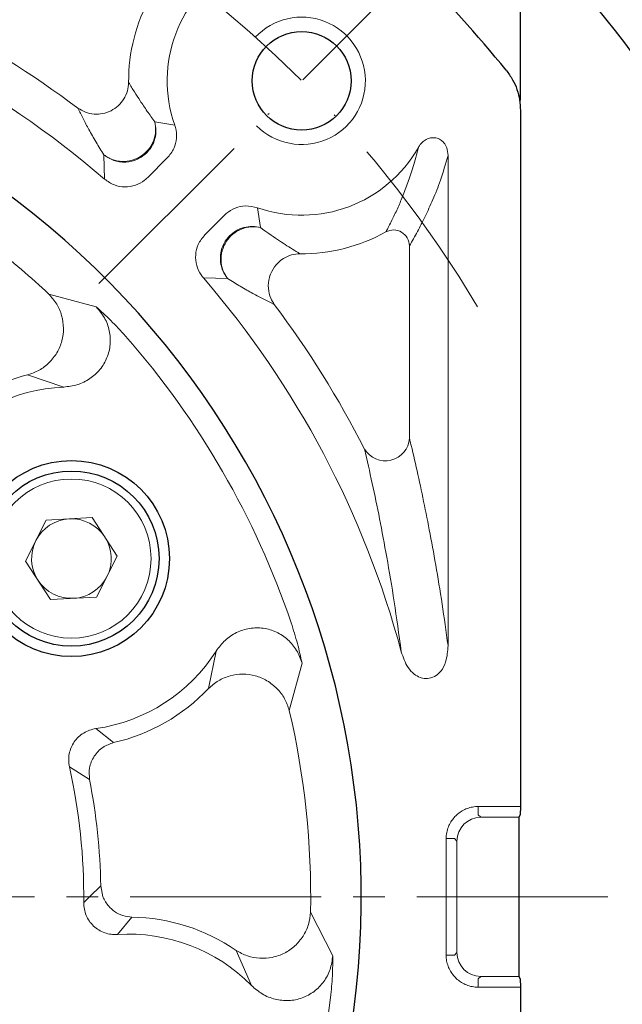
# Model space of a CAD drawing. Header units: millimetres. Extents: x 7099 to 7931, y -723 to -137.
# Tile 5 of 12: x 7271 to 7309, y -347 to -285. Entities that reach past the tile are written whole.
import ezdxf

# ---------------------------------------------------------------- set-up
doc = ezdxf.new("R2010")
doc.units = ezdxf.units.MM
doc.header["$PDSIZE"] = -5
doc.linetypes.add('ACAD_ISO10W100', pattern=[18, 12, -3, 0, -3])
doc.linetypes.add('点画线', pattern=[18, 12, -2, 2, -2])
doc.layers.get('0').update_dxf_attribs({"lineweight": 18})
doc.layers.get('Defpoints').update_dxf_attribs({"lineweight": 18})
for name, color, linetype, lineweight in [('7中心线层', 7, '点画线', 18), ('中心线层', 7, 'ACAD_ISO10W100', 0), ('尺寸线层', 3, 'Continuous', 18), ('粗实线', 7, 'Continuous', 40)]:
    doc.layers.add(name, color=color, linetype=linetype, lineweight=lineweight)
doc.styles.add('工程字', font='txt')
doc.dimstyles.new('DIMSTYLE_17', dxfattribs={"dimtxt": 8, "dimasz": 12, "dimexe": 0.18, "dimexo": 0.0625, "dimgap": 0.09, "dimtad": 1, "dimtih": 1, "dimtoh": 1, "dimdec": 3, "dimdsep": 46, "dimtxsty": 'Standard', "dimblk": '_CAXARROW', "dimcen": 0.09, "dimdle": 24, "dimadec": 0, "dimazin": 0, "dimtfac": 0.7, "dimtdec": 3, "dimtofl": 0, "dimtmove": 0, "dimatfit": 3, "dimfxl": 1, "dimtolj": 1, "dimarcsym": 0})
doc.dimstyles.new('ISO-25', dxfattribs={"dimtxt": 8, "dimasz": 4, "dimexe": 1.25, "dimexo": 0.625, "dimgap": 1.7, "dimtad": 1, "dimtxsty": '工程字', "dimcen": 2, "dimdle": 8, "dimadec": 0, "dimazin": 0, "dimtfac": 1, "dimtmove": 0, "dimatfit": 3, "dimfxl": 1, "dimarcsym": 0})

# ---------------------------------------------------------------- blocks, each defined once
blk = doc.blocks.new('*D100')
at = {"layer": 'Defpoints', "color": 0}
for p in [(7302.560347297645, -263.6499450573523), (7172.560347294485, -291.0199166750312), (7302.560347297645, -291.0199166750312)]:
    blk.add_point(p, dxfattribs=at)
at = {"layer": '尺寸线层', "color": 0, "lineweight": -2}
for p, q in [((7172.560347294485, -290.3949166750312), (7172.560347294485, -262.3999450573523)), ((7302.560347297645, -290.3949166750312), (7302.560347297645, -262.3999450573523)), ((7176.560347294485, -263.6499450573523), (7298.560347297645, -263.6499450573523))]:
    blk.add_line(p, q, dxfattribs=at)
at = {"layer": '尺寸线层', "color": 0}
for points in [[(7176.560347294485, -262.9832783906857), (7176.560347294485, -264.316611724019), (7172.560347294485, -263.6499450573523)], [(7298.560347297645, -264.316611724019), (7298.560347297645, -262.9832783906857), (7302.560347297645, -263.6499450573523)]]:
    blk.add_solid(points, dxfattribs=at)
at = {"layer": '尺寸线层', "color": 0, "insert": (7237.560347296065, -257.9499450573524), "char_height": 8, "attachment_point": 5, "style": '工程字'}
blk.add_mtext('130', dxfattribs=at)
blk = doc.blocks.new('*D101')
at = {"layer": 'Defpoints', "color": 0}
for p in [(7286.969824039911, -275.4293934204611), (7341.74538701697, -275.4293934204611), (7286.969824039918, -405.4293934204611)]:
    blk.add_point(p, dxfattribs=at)
at = {"layer": '尺寸线层', "color": 0, "lineweight": -2}
for p, q in [((7287.594824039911, -275.4293934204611), (7342.99538701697, -275.4293934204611)), ((7341.74538701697, -401.4293934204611), (7341.74538701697, -279.4293934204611)), ((7287.594824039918, -405.4293934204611), (7342.99538701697, -405.4293934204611))]:
    blk.add_line(p, q, dxfattribs=at)
at = {"layer": '尺寸线层', "color": 0}
for points in [[(7342.412053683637, -279.4293934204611), (7341.078720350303, -279.4293934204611), (7341.74538701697, -275.4293934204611)], [(7341.078720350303, -401.4293934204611), (7342.412053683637, -401.4293934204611), (7341.74538701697, -405.4293934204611)]]:
    blk.add_solid(points, dxfattribs=at)
at = {"layer": '尺寸线层', "color": 0, "insert": (7336.04538701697, -340.4293934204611), "char_height": 8, "attachment_point": 5, "rotation": 90, "style": '工程字'}
blk.add_mtext('130', dxfattribs=at)
blk = doc.blocks.new('_CAXARROW')
blk.add_hatch(color=0).paths.add_polyline_path([(0, 0), (-1, 0.125), (-1, -0.125)], flags=0)
blk = doc.blocks.new('*D103')
at = {"layer": 'Defpoints', "color": 0}
for p in [(7185.352316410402, -276.5500422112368), (7289.768378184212, -404.3087446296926)]:
    blk.add_point(p, dxfattribs=at)
at = {"layer": '尺寸线层', "color": 0, "lineweight": -2}
for p, q in [((7237.470347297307, -340.4293934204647), (7237.650347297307, -340.4293934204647)), ((7237.560347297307, -340.5193934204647), (7237.560347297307, -340.3393934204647)), ((7301.465831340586, -418.6212116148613), (7293.565325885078, -408.9545156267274)), ((7321.549630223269, -418.6212116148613), (7301.465831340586, -418.6212116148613))]:
    blk.add_line(p, q, dxfattribs=at)
at = {"layer": '尺寸线层', "color": 0, "lineweight": -2, "xscale": 6, "yscale": 6, "zscale": 6, "rotation": 129.2588264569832}
blk.add_blockref('_CAXARROW', (7289.768378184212, -404.3087446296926), dxfattribs=at)
at = {"layer": '尺寸线层', "color": 0, "lineweight": 15, "insert": (7312.007730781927, -414.1212116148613), "char_height": 7, "attachment_point": 5, "style": '工程字'}
blk.add_mtext('\\A1;∅165', dxfattribs=at)
blk = doc.blocks.new('_FILLED')
at = {"linetype": 'ByBlock'}
blk.add_hatch(color=0, dxfattribs=at).paths.add_polyline_path([(0, 0), (-1, 0.1333333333), (-1, -0.1333333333)], flags=0)
blk = doc.blocks.new('*D105')
at = {"layer": 'Defpoints', "color": 0}
for p in [(7302.92577965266, -276.4362297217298), (7277.469935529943, -301.8920738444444), (7324.25892663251, -317.5662773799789), (7167.68011983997, -340.4293934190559), (7310.857350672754, -340.4293934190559)]:
    blk.add_point(p, dxfattribs=at)
at = {"layer": '尺寸线层', "color": 0, "lineweight": -2}
blk.add_line((7311.482350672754, -340.4293934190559), (7328.518912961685, -340.4293934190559), dxfattribs=at)
blk.add_arc((7238.932615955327, -340.4293934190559), 88.33629700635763, 2.594660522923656, 42.40533947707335, dxfattribs=at)
at = {"layer": '尺寸线层', "color": 0}
for points in [[(7304.641431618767, -280.3973278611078), (7303.677518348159, -281.3185493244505), (7301.395810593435, -277.9661987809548)], [(7326.511854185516, -336.4455125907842), (7327.844845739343, -336.4153249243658), (7327.268912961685, -340.4293934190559)]]:
    blk.add_solid(points, dxfattribs=at)
at = {"layer": '尺寸线层', "color": 0, "insert": (7325.810826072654, -304.443260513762), "char_height": 8, "attachment_point": 5, "rotation": 292.4999999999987, "style": '工程字'}
blk.add_mtext('45%%d', dxfattribs=at)
blk = doc.blocks.new('*D106')
at = {"layer": 'Defpoints', "color": 0}
for p in [(7167.68011983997, -340.4293934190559), (7310.857350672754, -340.4293934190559), (7277.469935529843, -378.9667129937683), (7315.158448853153, -384.4383985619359), (7302.925779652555, -404.4225571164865)]:
    blk.add_point(p, dxfattribs=at)
at = {"layer": '尺寸线层', "color": 0, "lineweight": -2}
blk.add_line((7311.482350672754, -340.4293934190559), (7328.200626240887, -340.4293934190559), dxfattribs=at)
blk.add_arc((7238.932615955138, -340.4293934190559), 88.0180102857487, 317.6040448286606, 357.3959551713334, dxfattribs=at)
at = {"layer": '尺寸线层', "color": 0}
for points in [[(7327.526230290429, -344.4435090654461), (7326.193241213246, -344.4132122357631), (7326.950626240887, -340.4293934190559)], [(7303.45218110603, -399.3149879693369), (7304.416169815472, -400.2361304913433), (7301.170747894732, -402.6675253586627)]]:
    blk.add_solid(points, dxfattribs=at)
at = {"layer": '尺寸线层', "color": 0, "insert": (7314.984540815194, -371.931132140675), "char_height": 8, "attachment_point": 5, "rotation": 67.49999999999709, "style": '工程字'}
blk.add_mtext('45%%d', dxfattribs=at)

msp = doc.modelspace()

# ---------------------------------------------------------------- linework, layer by layer
at = {"color": 7, "linetype": 'Continuous', "lineweight": 15}
for p, q in [((7279.602131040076, -291.7484788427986), (7280.856991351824, -291.946604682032)), ((7276.445994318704, -295.3409588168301), (7276.408059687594, -293.8165625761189)), ((7280.384807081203, -294.0122446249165), (7279.156049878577, -295.2410018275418)), ((7298.01693761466, -293.8487677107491), (7298.01693761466, -324.6481118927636)), ((7286.043586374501, -297.1360793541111), (7286.241261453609, -298.3876092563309)), ((7282.752828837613, -298.8338394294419), (7283.978285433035, -297.608382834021)), ((7295.595413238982, -311.6159586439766), (7295.595413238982, -299.5252086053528)), ((7282.652815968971, -301.5438279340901), (7284.173177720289, -301.5816806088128)), ((7275.923011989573, -303.3569043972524), (7272.950604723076, -302.5625234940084)), ((7271.605428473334, -307.6431787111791), (7273.88196641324, -308.4009921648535)), ((7272.787535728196, -316.7626968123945), (7275.669904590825, -316.603686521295)), ((7275.669904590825, -316.603686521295), (7277.248794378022, -319.020379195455)), ((7271.484058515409, -319.3384072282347), (7272.787535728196, -316.7626968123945)), ((7277.248794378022, -319.020379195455), (7275.945319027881, -321.596089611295)), ((7273.062950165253, -321.7550999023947), (7271.484058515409, -319.3384072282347)), ((7275.945319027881, -321.596089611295), (7273.062950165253, -321.7550999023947)), ((7283.458562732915, -324.988145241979), (7282.97658839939, -327.3385948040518)), ((7288.049144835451, -328.7139645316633), (7288.847396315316, -325.7425984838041)), ((7275.904895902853, -329.8584184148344), (7277.017140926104, -330.7414537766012)), ((7274.244209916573, -332.2633689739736), (7275.506487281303, -333.0631366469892)), ((7299.915461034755, -335.2720996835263), (7299.915461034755, -334.7466549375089)), ((7299.915461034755, -334.7466549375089), (7302.560346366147, -334.7466549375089)), ((7299.915461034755, -335.2720996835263), (7300.072757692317, -335.4293963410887)), ((7302.468696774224, -335.4293963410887), (7300.072757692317, -335.4293963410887)), ((7297.892073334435, -344.0887442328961), (7297.892073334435, -336.7700389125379)), ((7297.892073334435, -336.7700389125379), (7298.417518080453, -336.7700463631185)), ((7298.574811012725, -336.9273430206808), (7298.417518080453, -336.7700463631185)), ((7298.574811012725, -336.9273430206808), (7298.574811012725, -343.931447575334)), ((7275.502635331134, -340.4293915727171), (7276.208805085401, -339.7452271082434)), ((7276.347922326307, -340.4293915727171), (7276.208805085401, -339.7452271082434)), ((7275.502635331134, -340.4293915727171), (7275.140391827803, -340.7899624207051)), ((7290.780211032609, -344.1320693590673), (7289.381617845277, -341.3915968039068)), ((7278.169153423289, -341.7020997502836), (7277.264805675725, -342.7970817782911)), ((7284.705864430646, -343.7915554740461), (7285.665990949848, -345.9904378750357)), ((7298.417518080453, -344.0887442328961), (7297.892073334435, -344.0887442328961)), ((7298.417518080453, -344.0887442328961), (7298.574811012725, -343.931447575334)), ((7300.072757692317, -345.4293942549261), (7299.915461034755, -345.5866909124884)), ((7299.915461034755, -346.1121356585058), (7299.915461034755, -345.5866909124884)), ((7302.468696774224, -345.4293942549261), (7300.072757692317, -345.4293942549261)), ((7302.560346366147, -346.1121356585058), (7299.915461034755, -346.1121356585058))]:
    msp.add_line(p, q, dxfattribs=at)
msp.add_circle((7274.366426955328, -319.1793934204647), 4.99999999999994, dxfattribs=at)
for centre, radius, start, end in [((7288.825588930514, -289.1641517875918), 8.440414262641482, 119.6851260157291, 199.2480391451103), ((7237.56034729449, -340.429393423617), 59.54041426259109, 49.2245088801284, 75.03738405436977), ((7288.825588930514, -289.1641517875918), 10.86493285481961, 150.8715534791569, 180.5570517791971), ((7237.56034729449, -340.429393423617), 61.96493285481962, 53.09186970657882, 62.99640392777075), ((7288.825588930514, -289.1641517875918), 8.443411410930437, 250.7622826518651, 330.2462990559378), ((7288.825588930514, -289.1641517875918), 10.86493285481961, 269.4429482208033, 299.1284465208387), ((7294.588607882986, -299.5432690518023), 1.006967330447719, 1.027682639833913, 118.1008488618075), ((7237.56034729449, -340.4293934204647), 51.83020459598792, 46.93626637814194, 52.06229397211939), ((7237.56034729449, -340.429393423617), 59.54341141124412, 14.98402489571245, 40.77289729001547), ((7237.56034729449, -340.429393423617), 61.96493285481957, 27.00359607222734, 36.90813029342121), ((7237.56034729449, -340.4293934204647), 53.45633123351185, 18.78553566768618, 41.21446433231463), ((7274.366426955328, -319.1793934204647), 11.86201784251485, 103.4595911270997, 116.4042963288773), ((7274.366426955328, -319.1793934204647), 10.78927846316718, 92.57356976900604, 141.802109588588), ((7294.075600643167, -311.5096750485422), 1.523524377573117, 211.0039577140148, 355.9997019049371), ((7274.366426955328, -319.1793934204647), 2.500000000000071, 93.15761964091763, 153.1576196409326), ((7274.366426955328, -319.1793934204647), 2.499999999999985, 33.15761964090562, 93.15761964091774), ((7274.366426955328, -319.1793934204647), 2.500000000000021, 333.1576196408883, 33.15761964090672), ((7274.366426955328, -319.1793934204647), 2.500000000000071, 153.1576196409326, 213.1576196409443), ((7274.366426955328, -319.1793934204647), 2.500000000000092, 273.1576196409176, 333.1576196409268), ((7274.366426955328, -319.1793934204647), 2.500000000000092, 213.1576196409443, 273.1576196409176), ((7274.366426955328, -319.1793934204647), 10.78927846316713, 278.1978904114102, 327.4264302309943), ((7274.366426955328, -319.1793934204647), 11.86201784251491, 282.9124804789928, 316.5404088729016), ((7237.56034729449, -340.4293934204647), 51.83020459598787, 358.9362663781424, 13.06373362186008), ((7237.56034729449, -340.4293934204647), 37.58177344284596, 359.4502785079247, 12.54972149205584), ((7237.56034729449, -340.4293934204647), 38.65451282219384, 1.014157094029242, 10.98584290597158), ((7277.980249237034, -353.5626156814), 11.86201784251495, 55.4595911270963, 89.08751952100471), ((7277.980249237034, -353.5626156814), 10.78927846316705, 44.57356976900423, 93.8021095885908), ((7237.56034729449, -340.4293934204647), 53.45633123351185, 330.785535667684, 353.2144643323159)]:
    msp.add_arc(centre, radius, start, end, dxfattribs=at)
at = {"color": 0}
msp.add_arc((7288.825588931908, -289.1641517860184), 4, 224.9999999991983, 136.7632253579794, dxfattribs=at)
at = {"color": 7, "linetype": 'Continuous', "lineweight": 15}
for centre, major_axis, start_param, end_param in [((7300.07687112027, -336.9314519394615), (1.063569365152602, -1.063569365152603), 2.357564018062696, 3.925622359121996), ((7300.07687112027, -343.9273349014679), (1.063569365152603, 1.063569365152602), 2.357564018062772, 3.925621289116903)]:
    msp.add_ellipse(centre, major_axis=major_axis, ratio=0.9972646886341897, start_param=start_param, end_param=end_param, dxfattribs=at)
for points, knots in [([(7274.772377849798, -290.8822668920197), (7274.924677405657, -290.9755000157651), (7275.235276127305, -291.1656390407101), (7275.781292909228, -291.2771258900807), (7276.33833702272, -291.2448405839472), (7276.862111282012, -291.0635599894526), (7277.322142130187, -290.7485881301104), (7277.679675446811, -290.3196928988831), (7277.915013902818, -289.8105741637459), (7277.945984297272, -289.4477106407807), (7277.961170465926, -289.2697824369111)], [0, 0, 0, 0, 0.1225854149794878, 0.2499998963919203, 0.3749537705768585, 0.5000001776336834, 0.6225856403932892, 0.7500000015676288, 0.8774138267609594, 1, 1, 1, 1]), ([(7279.602131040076, -291.7484788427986), (7279.440422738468, -291.5230927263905), (7279.100996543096, -291.0500066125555), (7278.691555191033, -290.4332382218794), (7278.304822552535, -289.835973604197), (7278.080308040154, -289.466070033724), (7277.961170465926, -289.2697824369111)], [0, 0, 0, 0, 0.2382299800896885, 0.5000454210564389, 0.7347014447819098, 1, 1, 1, 1]), ([(7274.772377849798, -290.8822668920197), (7274.878873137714, -291.0980112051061), (7275.091833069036, -291.5294377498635), (7275.464126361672, -292.2332138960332), (7275.886872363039, -292.9791571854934), (7276.239066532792, -293.5450368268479), (7276.408059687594, -293.8165625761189)], [0, 0, 0, 0, 0.2500011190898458, 0.4999302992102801, 0.760051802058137, 1, 1, 1, 1]), ([(7279.602131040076, -291.7484788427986), (7279.6330438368, -291.9440368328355), (7279.696462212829, -292.3452289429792), (7279.543868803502, -292.9614676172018), (7279.216276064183, -293.5054750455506), (7278.742666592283, -293.9216661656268), (7278.169107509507, -294.1834913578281), (7277.538678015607, -294.2597826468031), (7276.913954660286, -294.146835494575), (7276.573844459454, -293.9247949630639), (7276.408059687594, -293.8165625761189)], [0, 0, 0, 0, 0.1218604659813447, 0.2499997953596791, 0.3781389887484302, 0.4999997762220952, 0.6218601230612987, 0.7500002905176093, 0.8781390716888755, 1, 1, 1, 1]), ([(7279.092459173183, -293.6948573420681), (7279.190637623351, -293.5818975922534), (7279.421224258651, -293.3165948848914), (7279.624780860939, -292.8212119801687), (7279.703467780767, -292.2671279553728), (7279.635909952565, -291.9213618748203), (7279.602131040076, -291.7484788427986)], [0, 0, 0, 0, 0.2128679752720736, 0.4999519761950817, 0.7499760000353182, 1, 1, 1, 1]), ([(7280.384807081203, -294.0122446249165), (7280.54027077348, -293.8205313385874), (7280.837417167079, -293.4540990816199), (7280.99853209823, -292.7659275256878), (7280.95863026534, -292.2604664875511), (7280.87374068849, -291.9983267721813), (7280.856991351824, -291.946604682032)], [0, 0, 0, 0, 0.3288644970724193, 0.6285769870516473, 0.9267155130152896, 1, 1, 1, 1]), ([(7298.01693761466, -293.8487677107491), (7298.004336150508, -293.6842496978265), (7297.982794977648, -293.4030196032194), (7297.78644997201, -293.0650621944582), (7297.54604530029, -292.8490166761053), (7297.267614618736, -292.7379575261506), (7296.979455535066, -292.7294235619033), (7296.702863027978, -292.808415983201), (7296.436015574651, -292.9782304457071), (7296.257728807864, -293.1775184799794), (7296.17702002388, -293.3177902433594), (7296.155953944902, -293.3544030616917)], [0, 0, 0, 0, 0.1789182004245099, 0.3058460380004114, 0.4120253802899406, 0.5186635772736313, 0.6146346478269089, 0.7117009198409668, 0.8217992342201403, 0.9534872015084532, 1, 1, 1, 1]), ([(7276.408059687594, -293.8165625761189), (7276.606395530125, -293.9477852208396), (7277.017324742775, -294.2196635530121), (7277.77556289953, -294.3138328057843), (7278.522169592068, -294.151437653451), (7278.906811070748, -293.8434893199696), (7279.092459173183, -293.6948573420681)], [0, 0, 0, 0, 0.2413259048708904, 0.4999997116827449, 0.758673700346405, 1, 1, 1, 1]), ([(7296.155879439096, -293.3543844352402), (7296.047230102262, -293.7701274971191), (7295.829946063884, -294.6015576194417), (7295.499241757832, -295.5690533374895), (7295.173083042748, -296.4317159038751), (7294.831391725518, -297.2149966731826), (7294.482559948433, -297.9532962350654), (7294.240289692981, -298.4149354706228), (7294.114301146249, -298.6550031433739)], [0, 0, 0, 0, 0.1653162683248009, 0.3306102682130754, 0.4994869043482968, 0.6587560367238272, 0.8225418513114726, 1, 1, 1, 1]), ([(7298.01693761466, -293.8487677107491), (7297.859668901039, -294.3905123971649), (7297.546356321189, -295.4697825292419), (7297.062767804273, -296.6456834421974), (7296.580216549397, -297.7047466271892), (7296.089605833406, -298.6659239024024), (7295.762656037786, -299.2344127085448), (7295.595413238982, -299.5252086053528)], [0, 0, 0, 0, 0.1990355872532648, 0.3965210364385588, 0.5990011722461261, 0.7948793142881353, 1, 1, 1, 1]), ([(7276.445998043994, -295.3409550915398), (7276.645747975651, -295.4807560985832), (7277.030514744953, -295.7500467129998), (7277.727458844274, -295.8657861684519), (7278.392525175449, -295.7601760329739), (7278.869744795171, -295.5077881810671), (7279.0935278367, -295.2992614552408), (7279.156049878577, -295.2410018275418)], [0, 0, 0, 0, 0.2433586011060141, 0.4687676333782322, 0.6914608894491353, 0.9137982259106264, 1, 1, 1, 1]), ([(7286.043582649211, -297.1360793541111), (7285.796818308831, -297.0785372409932), (7285.330912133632, -296.969894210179), (7284.636234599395, -297.1321116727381), (7284.206839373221, -297.3887120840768), (7284.012874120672, -297.5751385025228), (7283.978285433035, -297.608382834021)], [0, 0, 0, 0, 0.3374871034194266, 0.637196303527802, 0.9353033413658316, 1, 1, 1, 1]), ([(7284.173177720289, -301.5816806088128), (7284.064915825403, -301.4159623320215), (7283.842814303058, -301.07598785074), (7283.74351335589, -300.5233804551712), (7283.772125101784, -300.0982926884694), (7283.865314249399, -299.6920672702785), (7284.067984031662, -299.2469692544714), (7284.484290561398, -298.7734940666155), (7285.02826577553, -298.4458633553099), (7285.644512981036, -298.2932800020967), (7286.045703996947, -298.3566970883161), (7286.241261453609, -298.3876092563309)], [0, 0, 0, 0, 0.1218145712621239, 0.249905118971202, 0.3337930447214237, 0.3783739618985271, 0.5001889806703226, 0.622003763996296, 0.7500945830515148, 0.8781855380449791, 1, 1, 1, 1]), ([(7286.241261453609, -298.3876092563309), (7286.071509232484, -298.3542199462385), (7285.725934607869, -298.2862473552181), (7285.194323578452, -298.360808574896), (7284.694397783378, -298.5563657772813), (7284.426485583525, -298.7849815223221), (7284.29488295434, -298.8972811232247)], [0, 0, 0, 0, 0.2456085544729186, 0.4999998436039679, 0.7543921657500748, 1, 1, 1, 1]), ([(7288.719957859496, -300.028569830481), (7288.561265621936, -299.9325088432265), (7288.258380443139, -299.7491637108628), (7287.790361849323, -299.4505434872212), (7287.305243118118, -299.1317162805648), (7286.794411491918, -298.7862158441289), (7286.420863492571, -298.5170326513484), (7286.241261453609, -298.3876092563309)], [0, 0, 0, 0, 0.2146879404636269, 0.4097604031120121, 0.6075176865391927, 0.8112943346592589, 1, 1, 1, 1]), ([(7282.752828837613, -298.8338394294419), (7282.593567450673, -299.0304800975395), (7282.292086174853, -299.4027202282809), (7282.132839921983, -300.100455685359), (7282.198136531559, -300.7704078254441), (7282.417776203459, -301.2533509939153), (7282.604578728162, -301.4842133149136), (7282.652815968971, -301.5438279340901)], [0, 0, 0, 0, 0.2523737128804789, 0.4777425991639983, 0.7003220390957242, 0.9226154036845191, 1, 1, 1, 1]), ([(7284.29488295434, -298.8972811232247), (7284.170485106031, -299.0461733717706), (7283.958795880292, -299.2995449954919), (7283.777535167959, -299.7600591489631), (7283.698817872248, -300.2190540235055), (7283.737141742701, -300.684750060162), (7283.879225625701, -301.1588217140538), (7284.065410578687, -301.4266543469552), (7284.173177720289, -301.5816806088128)], [0, 0, 0, 0, 0.1971033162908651, 0.3354129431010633, 0.4999915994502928, 0.6685000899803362, 0.8081219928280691, 1, 1, 1, 1]), ([(7288.719957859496, -300.028569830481), (7288.542050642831, -300.0437250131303), (7288.179230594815, -300.0746321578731), (7287.701851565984, -300.2956348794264), (7287.266651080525, -300.6399864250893), (7286.965940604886, -301.0552731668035), (7286.755532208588, -301.6009798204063), (7286.699665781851, -302.1886674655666), (7286.833896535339, -302.7811576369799), (7287.026980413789, -303.089020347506), (7287.107473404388, -303.2173624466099)], [0, 0, 0, 0, 0.12262297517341, 0.2500745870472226, 0.353761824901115, 0.5000800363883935, 0.5924171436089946, 0.7499910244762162, 0.8957760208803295, 1, 1, 1, 1]), ([(7284.173177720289, -301.5816806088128), (7284.444692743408, -301.7506662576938), (7285.01057060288, -302.1028575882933), (7285.756519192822, -302.5256169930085), (7286.46030236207, -302.8979054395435), (7286.891729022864, -303.1108665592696), (7287.107473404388, -303.2173624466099)], [0, 0, 0, 0, 0.2399394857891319, 0.5000697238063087, 0.7499988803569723, 1, 1, 1, 1]), ([(7272.950604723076, -302.5625234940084), (7273.126373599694, -302.7620168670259), (7273.477615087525, -303.1606673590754), (7273.781341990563, -303.910511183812), (7273.900090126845, -304.7070867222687), (7273.802554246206, -305.513728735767), (7273.48589114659, -306.2611375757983), (7272.987644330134, -306.8907786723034), (7272.354694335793, -307.387464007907), (7271.855059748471, -307.5579828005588), (7271.605428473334, -307.6431787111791)], [0, 0, 0, 0, 0.1249982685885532, 0.2497858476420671, 0.3748038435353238, 0.5006715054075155, 0.6264797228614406, 0.7513317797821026, 0.8757584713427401, 1, 1, 1, 1]), ([(7273.88196641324, -308.4009921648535), (7274.172473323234, -308.3666274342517), (7274.750886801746, -308.2982055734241), (7275.544191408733, -307.9080636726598), (7276.190517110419, -307.321603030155), (7276.642127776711, -306.5738642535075), (7276.841269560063, -305.7236771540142), (7276.78430292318, -304.8548311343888), (7276.482674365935, -304.0258010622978), (7276.110054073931, -303.580456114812), (7275.923008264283, -303.3569043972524)], [0, 0, 0, 0, 0.1264642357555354, 0.251796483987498, 0.3766039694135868, 0.5008546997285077, 0.6246815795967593, 0.7491733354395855, 0.8740914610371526, 1, 1, 1, 1]), ([(7277.772797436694, -305.2081203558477), (7277.459880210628, -304.8684736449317), (7276.832531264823, -304.1875363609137), (7276.226672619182, -303.634226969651), (7275.923011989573, -303.3569043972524)], [0, 0, 0, 0, 0.4987929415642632, 1, 1, 1, 1]), ([(7295.595413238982, -311.6159586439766), (7295.736845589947, -312.2149590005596), (7296.018334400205, -313.4071324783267), (7296.433797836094, -315.3233547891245), (7296.843519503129, -317.3617089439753), (7297.249075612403, -319.5665681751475), (7297.64416607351, -321.9441242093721), (7297.894611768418, -323.7607920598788), (7298.01693761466, -324.6481118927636)], [0, 0, 0, 0, 0.1687319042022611, 0.3358223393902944, 0.5011045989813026, 0.6684868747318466, 0.838078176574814, 1, 1, 1, 1]), ([(7295.079162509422, -325.0344617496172), (7294.931530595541, -323.9580718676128), (7294.634713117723, -321.793964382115), (7294.179290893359, -319.1008096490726), (7293.719060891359, -316.6508809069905), (7293.250957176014, -314.3931861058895), (7292.932398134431, -313.0038456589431), (7292.769739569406, -312.2944383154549)], [0, 0, 0, 0, 0.2023558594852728, 0.4068412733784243, 0.6009718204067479, 0.7962533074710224, 1, 1, 1, 1]), ([(7288.847396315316, -325.7425984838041), (7288.759058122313, -325.3409577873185), (7288.582807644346, -324.5396128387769), (7288.306774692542, -323.6558432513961), (7288.169091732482, -323.2150262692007)], [0, 0, 0, 0, 0.5012082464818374, 1, 1, 1, 1]), ([(7283.458562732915, -324.988145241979), (7283.632889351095, -324.753934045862), (7283.980589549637, -324.2867920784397), (7284.715831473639, -323.7963349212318), (7285.547122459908, -323.5261875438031), (7286.422198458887, -323.5123009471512), (7287.258565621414, -323.7629135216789), (7287.980893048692, -324.2485510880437), (7288.547471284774, -324.9230688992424), (7288.74715434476, -325.4687060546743), (7288.847388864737, -325.7425984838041)], [0, 0, 0, 0, 0.1261780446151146, 0.2516662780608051, 0.3765342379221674, 0.5010393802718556, 0.6251822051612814, 0.7490604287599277, 0.8740363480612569, 1, 1, 1, 1]), ([(7297.279479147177, -326.5303446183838), (7297.378480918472, -326.4408547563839), (7297.642254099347, -326.2024244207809), (7297.956105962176, -325.5558550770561), (7297.993793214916, -324.9934432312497), (7298.016933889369, -324.6481118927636)], [0, 0, 0, 0, 0.188255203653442, 0.5015735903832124, 1, 1, 1, 1]), ([(7295.079374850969, -325.0344617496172), (7295.19558603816, -325.3749336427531), (7295.372623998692, -325.8936139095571), (7295.834023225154, -326.4305228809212), (7296.130107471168, -326.5897363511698), (7296.256991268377, -326.6579656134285)], [0, 0, 0, 0, 0.5219406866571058, 0.7951326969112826, 1, 1, 1, 1]), ([(7282.97658839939, -327.3385948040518), (7283.175451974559, -327.1653582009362), (7283.574167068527, -326.8180243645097), (7284.322960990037, -326.5197362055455), (7285.117645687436, -326.4026772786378), (7285.922065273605, -326.5008802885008), (7286.666702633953, -326.820987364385), (7287.295680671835, -327.3221323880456), (7287.793994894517, -327.9592486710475), (7287.96411340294, -328.4624474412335), (7288.049144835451, -328.7139645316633)], [0, 0, 0, 0, 0.1242652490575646, 0.2491478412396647, 0.3743380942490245, 0.49975741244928, 0.6251185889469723, 0.7501910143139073, 0.8751363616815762, 1, 1, 1, 1]), ([(7297.279479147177, -326.5303446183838), (7297.132821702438, -326.5991652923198), (7296.856322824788, -326.728915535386), (7296.491151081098, -326.7204637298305), (7296.305631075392, -326.670947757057), (7296.256991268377, -326.6579656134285)], [0, 0, 0, 0, 0.4545579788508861, 0.8569955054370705, 1, 1, 1, 1]), ([(7274.244209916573, -332.2633689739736), (7274.222201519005, -332.1277859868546), (7274.178225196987, -331.8568693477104), (7274.219383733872, -331.4446627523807), (7274.335048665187, -331.0500305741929), (7274.530509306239, -330.6872721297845), (7274.800578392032, -330.3752896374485), (7275.129622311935, -330.1265976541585), (7275.501094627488, -329.9411393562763), (7275.770374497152, -329.8859758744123), (7275.904895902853, -329.8584184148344)], [0, 0, 0, 0, 0.1252749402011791, 0.2503195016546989, 0.3750575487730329, 0.4994608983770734, 0.6240862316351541, 0.7493126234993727, 0.8747666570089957, 1, 1, 1, 1]), ([(7275.506487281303, -333.0631440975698), (7275.487489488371, -332.8176297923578), (7275.448014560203, -332.3074831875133), (7275.758310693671, -331.5746781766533), (7276.302585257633, -330.9941213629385), (7276.784982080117, -330.8235453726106), (7277.017140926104, -330.7414537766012)], [0, 0, 0, 0, 0.2406322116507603, 0.5000022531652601, 0.7593705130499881, 1, 1, 1, 1]), ([(7299.915461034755, -334.7466549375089), (7299.792673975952, -334.7547003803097), (7299.555944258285, -334.7702117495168), (7299.217973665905, -334.869331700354), (7298.909294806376, -335.0148405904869), (7298.629752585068, -335.2095749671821), (7298.386365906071, -335.4472373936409), (7298.185486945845, -335.7216996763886), (7298.028082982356, -336.0356063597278), (7297.918146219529, -336.3879402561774), (7297.900863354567, -336.6412209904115), (7297.892073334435, -336.7700389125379)], [0, 0, 0, 0, 0.1163950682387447, 0.2244061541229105, 0.3316717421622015, 0.4389309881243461, 0.545929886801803, 0.6529210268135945, 0.7599153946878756, 0.8778935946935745, 1, 1, 1, 1]), ([(7277.264805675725, -342.7970817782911), (7277.127146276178, -342.7983254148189), (7276.852441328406, -342.8008071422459), (7276.450940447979, -342.6976529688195), (7276.078196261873, -342.5226427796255), (7275.749406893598, -342.2730013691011), (7275.481572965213, -341.9588982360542), (7275.285743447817, -341.5967423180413), (7275.160059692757, -341.2018014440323), (7275.146957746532, -340.9274507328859), (7275.140391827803, -340.7899624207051)], [0, 0, 0, 0, 0.1255215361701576, 0.2504833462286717, 0.3751965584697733, 0.500042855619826, 0.6248779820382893, 0.7495638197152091, 0.8744962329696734, 1, 1, 1, 1]), ([(7278.169153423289, -341.7020997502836), (7277.978002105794, -341.6816950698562), (7277.587099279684, -341.6399676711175), (7277.086575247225, -341.3798740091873), (7276.63386357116, -340.987344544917), (7276.453577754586, -340.6355554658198), (7276.347922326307, -340.4293915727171)], [0, 0, 0, 0, 0.2445384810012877, 0.5000791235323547, 0.7070243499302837, 1, 1, 1, 1]), ([(7289.381617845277, -341.3915968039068), (7289.350979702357, -341.6557051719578), (7289.289755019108, -342.1834770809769), (7288.935744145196, -342.9109328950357), (7288.423233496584, -343.5321947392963), (7287.758513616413, -343.9994536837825), (7286.991195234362, -344.2642486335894), (7286.189888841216, -344.3152803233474), (7285.397250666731, -344.1772718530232), (7284.936212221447, -343.9200638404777), (7284.705864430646, -343.7915554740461)], [0, 0, 0, 0, 0.1249979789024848, 0.2497854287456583, 0.3748040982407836, 0.500671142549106, 0.6264796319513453, 0.7513316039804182, 0.8757582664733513, 1, 1, 1, 1]), ([(7285.665990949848, -345.9904378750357), (7285.885762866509, -346.1832304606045), (7286.323359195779, -346.5671072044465), (7287.14366876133, -346.8955913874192), (7288.011775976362, -346.9838430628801), (7288.869962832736, -346.8194122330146), (7289.635101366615, -346.3984290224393), (7290.242971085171, -345.7750948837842), (7290.657192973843, -344.996084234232), (7290.739069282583, -344.4209753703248), (7290.780199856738, -344.1320693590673)], [0, 0, 0, 0, 0.1263869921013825, 0.2516540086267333, 0.376439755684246, 0.5007217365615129, 0.6246385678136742, 0.7490621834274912, 0.8739413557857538, 1, 1, 1, 1]), ([(7290.642237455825, -346.7454350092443), (7290.685260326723, -346.2856249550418), (7290.771514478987, -345.3637774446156), (7290.777307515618, -344.5432995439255), (7290.780211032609, -344.1320693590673)], [0, 0, 0, 0, 0.498791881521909, 1, 1, 1, 1]), ([(7297.892073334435, -344.0887442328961), (7297.900121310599, -344.211532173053), (7297.915637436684, -344.4482616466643), (7298.014742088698, -344.786238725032), (7298.160265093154, -345.0949120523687), (7298.354995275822, -345.3744552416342), (7298.592657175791, -345.6178407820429), (7298.867119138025, -345.8187172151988), (7299.181022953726, -345.9761281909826), (7299.533360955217, -346.0860570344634), (7299.786642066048, -346.1033436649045), (7299.915461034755, -346.1121356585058)], [0, 0, 0, 0, 0.1163961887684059, 0.2244064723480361, 0.3316729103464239, 0.4389319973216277, 0.5459290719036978, 0.6529200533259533, 0.7599147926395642, 0.8778924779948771, 1, 1, 1, 1])]:
    msp.add_open_spline(points, degree=3, knots=knots, dxfattribs=at)
at = {"layer": '7中心线层'}
msp.add_line((7308.053605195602, -340.4293934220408), (7157.613655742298, -340.4293934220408), dxfattribs=at)
at = {"layer": '中心线层', "color": 0}
msp.add_line((7276.097666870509, -301.8920738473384), (7301.553510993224, -276.4362297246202), dxfattribs=at)
msp.add_arc((7237.560347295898, -340.429393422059), 72.5, 30.73804975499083, 59.26195024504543, dxfattribs=at)
at = {"layer": '粗实线', "linetype": 'Continuous', "lineweight": 30}
for p, q in [((7302.560346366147, -291.0199201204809), (7302.560346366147, -334.7466549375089)), ((7302.560346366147, -334.7466549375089), (7302.547289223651, -335.2720996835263)), ((7302.547289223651, -335.2720996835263), (7302.468696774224, -335.4293963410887)), ((7302.468696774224, -335.4293963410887), (7302.468696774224, -345.4293942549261)), ((7302.468696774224, -345.4293942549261), (7302.547289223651, -345.5866909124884)), ((7302.547289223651, -345.5866909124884), (7302.560346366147, -346.1121356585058)), ((7302.560346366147, -346.1121356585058), (7302.560346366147, -389.8388704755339))]:
    msp.add_line(p, q, dxfattribs=at)
for centre, radius in [((7288.825588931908, -289.1641517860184), 3.1), ((7274.366426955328, -319.1793934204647), 6.157840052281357), ((7274.366426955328, -319.1793934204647), 5.500000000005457)]:
    msp.add_circle(centre, radius, dxfattribs=at)
for radius, start, end in [(82.50000000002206, 39.00655517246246, 50.99344482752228), (55, 246.1041707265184, 230.5183506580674)]:
    msp.add_arc((7237.56034729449, -340.4293934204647), radius, start, end, dxfattribs=at)
msp.add_open_spline([(7301.66894772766, -288.5031288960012), (7301.808858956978, -288.6967201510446), (7302.211155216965, -289.2533662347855), (7302.515461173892, -290.1359473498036), (7302.549256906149, -290.8015233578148), (7302.560346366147, -291.0199201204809)], degree=3, knots=[0, 0, 0, 0, 0.2637635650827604, 0.7584172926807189, 1, 1, 1, 1], dxfattribs=at)

# ---------------------------------------------------------------- dimensions: what is measured, and where the dimension line sits
at = {"layer": '尺寸线层'}
dim = msp.add_linear_dim(base=(7302.560347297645, -263.6499450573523), p1=(7172.560347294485, -291.0199166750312), p2=(7302.560347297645, -291.0199166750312), dimstyle='ISO-25', override={"dimtxsty": '工程字'}, dxfattribs=at)
dim.commit()
dim.dimension.update_dxf_attribs({"geometry": '*D100', "text_midpoint": (7237.560347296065, -257.9499450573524)})
dim = msp.add_linear_dim(base=(7341.74538701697, -275.4293934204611), p1=(7286.969824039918, -405.4293934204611), p2=(7286.969824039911, -275.4293934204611), angle=90, dimstyle='ISO-25', override={"dimtxsty": '工程字'}, dxfattribs=at)
dim.commit()
dim.dimension.update_dxf_attribs({"geometry": '*D101', "text_midpoint": (7336.04538701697, -340.4293934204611)})
for base, line1, line2, picture, middle in [((7324.25892663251, -317.5662773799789), ((7277.469935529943, -301.8920738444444), (7302.92577965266, -276.4362297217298)), ((7167.68011983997, -340.4293934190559), (7310.857350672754, -340.4293934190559)), '*D105', (7325.810826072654, -304.443260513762)), ((7315.158448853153, -384.4383985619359), ((7167.68011983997, -340.4293934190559), (7310.857350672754, -340.4293934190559)), ((7277.469935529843, -378.9667129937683), (7302.925779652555, -404.4225571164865)), '*D106', (7314.984540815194, -371.931132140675))]:
    dim = msp.add_angular_dim_2l(base=base, line1=line1, line2=line2, dimstyle='ISO-25', override={"dimtxsty": '工程字'}, dxfattribs=at)
    dim.commit()
    dim.dimension.update_dxf_attribs({"geometry": picture, "text_midpoint": middle})
at = {"layer": '尺寸线层', "lineweight": 15}
dim = msp.add_diameter_dim_2p(p1=(7185.352316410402, -276.5500422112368), p2=(7289.768378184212, -404.3087446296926), dimstyle='DIMSTYLE_17', override={"dimtxt": 7, "dimasz": 6, "dimgap": 1, "dimtxsty": '工程字', "dimtol": 0, "dimldrblk": '_FILLED'}, dxfattribs=at)
dim.commit()
dim.dimension.update_dxf_attribs({"geometry": '*D103', "text_midpoint": (7312.007730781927, -418.6212116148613), "dimtype": 163})

doc.saveas('drawing.dxf')
